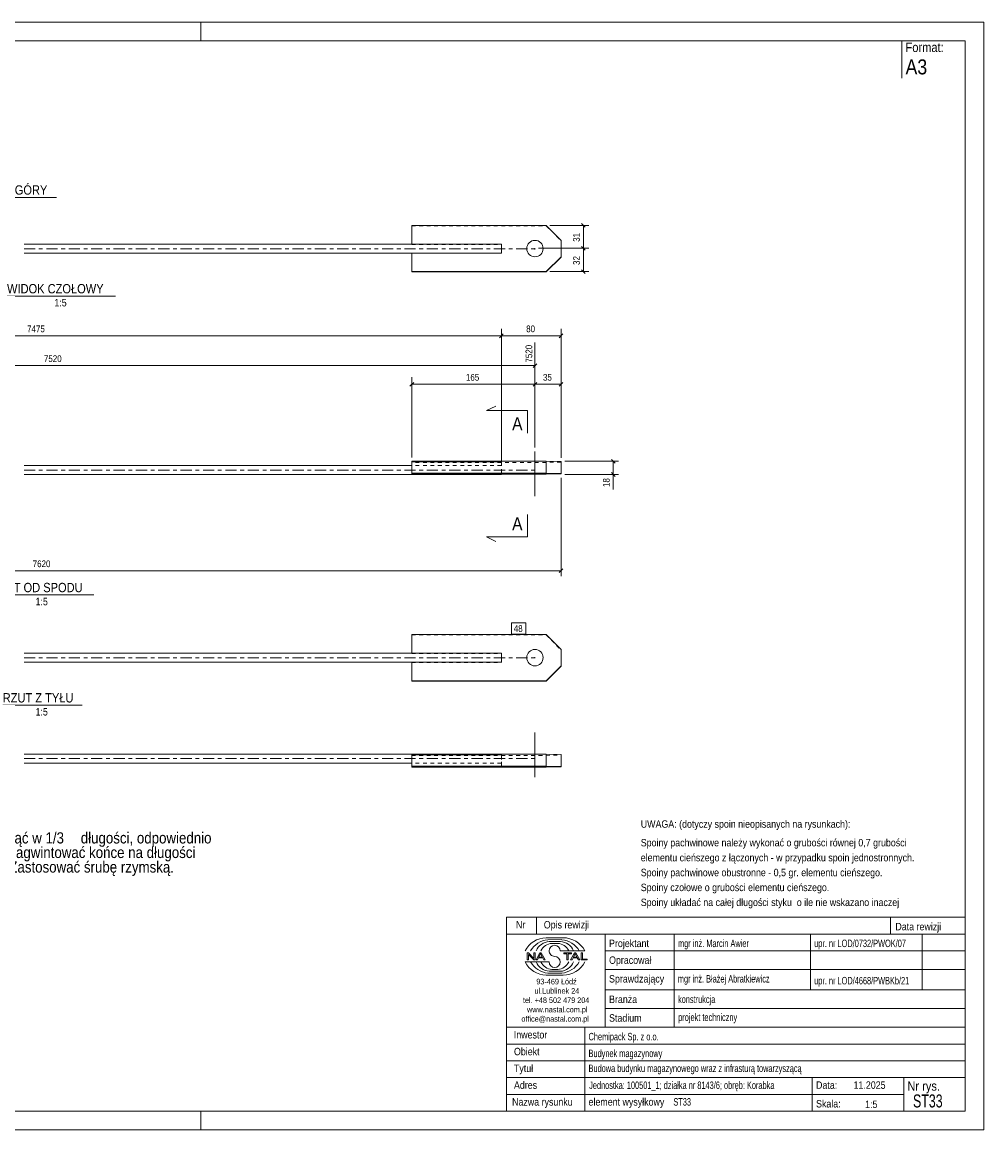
# Model space of a CAD drawing. Header units: millimetres. Extents: x 0 to 420, y 0 to 297.
# Tile 2 of 2: x 162 to 420, y 0 to 297. Entities that reach past the tile are written whole.
import ezdxf

# ---------------------------------------------------------------- set-up
doc = ezdxf.new("R2010")
doc.units = ezdxf.units.MM
for name, pattern in [('XKITLINE00', [0]), ('XKITLINE01', [4, 1, -1, 1, -1]), ('XKITLINE03', [6, 3, -1, 1, -1])]:
    doc.linetypes.add(name, pattern=pattern)
for name, color, linetype, lineweight in [('Arkusz rysunku', 3, 'Continuous', 0), ('Element', 2, 'Continuous', 0), ('Inny typ obiektu', 7, 'Continuous', 0), ('Przekrój', 7, 'Continuous', 0), ('Tekst', 7, 'Continuous', 0), ('Wymiar', 4, 'Continuous', 0), ('Znak elementu', 2, 'Continuous', 0), ('Śruba', 3, 'Continuous', 0)]:
    doc.layers.add(name, color=color, linetype=linetype, lineweight=lineweight)
doc.styles.add('ARIAL', font='ARIAL.TTF')

msp = doc.modelspace()

# ---------------------------------------------------------------- linework, layer by layer
at = {"layer": 'Arkusz rysunku', "linetype": 'XKITLINE00', "lineweight": 0}
for p, q in [((420, 297), (0, 297)), ((210, 292), (210, 297)), ((420, 297), (415, 297)), ((420, 0), (420, 297)), ((415, 292), (5, 292)), ((415, 5), (415, 292)), ((5, 5), (415, 5)), ((210, 0), (210, 5)), ((0, 0), (420, 0))]:
    msp.add_line(p, q, dxfattribs=at)
at = {"layer": 'Element', "linetype": 'XKITLINE00', "lineweight": 0}
for p, q in [((302.62, 242.5), (266.62, 242.5)), ((266.62, 242.5), (266.62, 237.45)), ((306.62, 238.5), (302.62, 242.5)), ((306.62, 234.03), (306.62, 238.5)), ((162.62, 237.45), (290.62, 237.45)), ((266.62, 235.05), (162.62, 235.05)), ((266.62, 237.5), (290.62, 237.5)), ((290.62, 235.1), (266.62, 235.1)), ((266.62, 235.1), (266.62, 230.03)), ((290.62, 237.5), (290.62, 235.1)), ((302.62, 230.1), (306.62, 234.1)), ((302.62, 230.03), (306.62, 234.03)), ((266.62, 230.1), (302.62, 230.1)), ((266.62, 230.03), (302.62, 230.03)), ((302.62, 230.1), (302.62, 230.03)), ((266.62, 179.26), (302.62, 179.26)), ((266.62, 179.26), (266.62, 175.94)), ((302.62, 179.26), (306.62, 179.17)), ((302.62, 179.26), (302.62, 176.06)), ((306.62, 179.17), (306.62, 175.86)), ((266.62, 178.11), (162.62, 178.11)), ((162.62, 175.71), (290.62, 175.71)), ((266.62, 176.06), (302.62, 176.06)), ((266.62, 175.94), (290.62, 175.94)), ((290.62, 175.94), (290.62, 175.93)), ((290.62, 175.71), (290.62, 175.93)), ((302.62, 175.77), (290.62, 175.77)), ((306.62, 175.97), (302.62, 176.06)), ((302.62, 175.77), (306.62, 175.86)), ((266.62, 132.81), (266.62, 127.81)), ((266.62, 132.81), (302.62, 132.81)), ((302.62, 132.81), (306.62, 128.81)), ((162.62, 127.79), (290.62, 127.79)), ((266.62, 127.81), (266.62, 127.79)), ((266.62, 127.81), (290.62, 127.81)), ((290.62, 127.81), (290.62, 127.11)), ((306.62, 128.81), (306.62, 124.41)), ((266.62, 125.39), (162.62, 125.39)), ((266.62, 125.41), (266.62, 120.41)), ((266.62, 125.41), (290.62, 125.41)), ((290.62, 126.12), (290.62, 127.11)), ((290.62, 125.41), (290.62, 126.12)), ((302.62, 120.41), (306.62, 124.41)), ((306.62, 124.33), (302.62, 120.34)), ((306.62, 124.41), (306.62, 124.33)), ((266.62, 120.34), (266.62, 120.41)), ((266.62, 120.41), (302.62, 120.41)), ((302.62, 120.34), (266.62, 120.34)), ((302.62, 120.34), (302.62, 120.41)), ((162.62, 100.76), (290.62, 100.76)), ((266.62, 98.36), (162.62, 98.36)), ((266.62, 100.7), (302.62, 100.7)), ((266.62, 97.5), (266.62, 100.7)), ((290.62, 100.76), (290.62, 100.7)), ((302.62, 97.5), (302.62, 100.7)), ((302.62, 100.7), (306.62, 100.6)), ((306.62, 97.4), (306.62, 100.6)), ((302.62, 97.5), (266.62, 97.5)), ((266.62, 97.5), (266.62, 97.38)), ((266.62, 97.38), (290.62, 97.38)), ((266.62, 97.38), (266.62, 97.32)), ((290.62, 97.32), (266.62, 97.32)), ((266.62, 97.32), (266.62, 97.2)), ((266.62, 97.2), (302.62, 97.2)), ((290.62, 97.38), (290.62, 97.32)), ((306.62, 97.4), (302.62, 97.5)), ((302.62, 97.2), (306.62, 97.3)), ((306.62, 97.3), (306.62, 97.4))]:
    msp.add_line(p, q, dxfattribs=at)
at = {"layer": 'Element', "linetype": 'XKITLINE01', "lineweight": 0}
for p, q in [((266.62, 242.42), (302.62, 242.42)), ((302.62, 242.5), (302.62, 242.42)), ((302.62, 242.42), (306.62, 238.42)), ((266.62, 237.45), (266.62, 237.42)), ((266.62, 237.42), (266.62, 237.45)), ((266.62, 237.42), (290.62, 237.42)), ((290.62, 235.05), (266.62, 235.05)), ((290.62, 235.03), (266.62, 235.03)), ((290.62, 237.45), (290.62, 235.05)), ((290.62, 235.03), (290.62, 235.1)), ((290.62, 235.1), (290.62, 235.03)), ((266.62, 179.14), (266.62, 179.26)), ((290.62, 179.14), (266.62, 179.14)), ((266.62, 178.96), (266.62, 179.08)), ((266.62, 179.08), (290.62, 179.08)), ((302.62, 178.96), (266.62, 178.96)), ((290.62, 179.08), (290.62, 179.14)), ((290.62, 179.14), (290.62, 175.94)), ((306.62, 179.06), (302.62, 178.96)), ((306.62, 179.17), (306.62, 179.06)), ((290.62, 178.11), (266.62, 178.11)), ((266.62, 175.77), (266.62, 176.06)), ((266.62, 175.89), (290.62, 175.89)), ((290.62, 175.77), (266.62, 175.77)), ((290.62, 176.06), (290.62, 178.11)), ((290.62, 176.06), (290.62, 175.93)), ((290.62, 175.93), (290.62, 176.06)), ((290.62, 175.89), (290.62, 175.93)), ((302.62, 176.06), (302.62, 175.77)), ((266.62, 132.73), (266.62, 132.81)), ((266.62, 132.73), (302.62, 132.73)), ((302.62, 132.73), (302.62, 132.81)), ((302.62, 132.73), (306.62, 128.73)), ((266.62, 127.79), (266.62, 127.73)), ((266.62, 127.73), (290.62, 127.73)), ((290.62, 127.79), (290.62, 126.59)), ((290.62, 125.39), (266.62, 125.39)), ((266.62, 125.33), (290.62, 125.33)), ((290.62, 126.12), (290.62, 127.11)), ((290.62, 125.74), (290.62, 126.12)), ((290.62, 126.12), (290.62, 125.39)), ((290.62, 125.33), (290.62, 125.41)), ((290.62, 100.58), (266.62, 100.58)), ((266.62, 100.52), (290.62, 100.52)), ((266.62, 100.4), (302.62, 100.4)), ((290.62, 98.36), (266.62, 98.36)), ((290.62, 100.7), (290.62, 98.36)), ((290.62, 97.32), (290.62, 100.58)), ((302.62, 100.4), (306.62, 100.5)), ((266.62, 97.38), (266.62, 97.5)), ((266.62, 97.5), (266.62, 97.38)), ((266.62, 97.38), (266.62, 97.5)), ((266.62, 97.2), (266.62, 97.32)), ((290.62, 97.38), (290.62, 97.5)), ((302.62, 97.2), (302.62, 97.5)), ((306.62, 97.3), (306.62, 97.4))]:
    msp.add_line(p, q, dxfattribs=at)
at = {"layer": 'Element', "linetype": 'XKITLINE03', "lineweight": 0}
for p, q in [((162.62, 236.25), (300.62, 236.25)), ((162.62, 176.91), (300.62, 176.91)), ((162.62, 126.59), (300.62, 126.59)), ((162.62, 99.56), (300.62, 99.56))]:
    msp.add_line(p, q, dxfattribs=at)
at = {"layer": 'Inny typ obiektu', "linetype": 'XKITLINE00', "lineweight": 0}
for p, q in [((398, 292), (398, 282)), ((148.76, 250), (171.36, 250)), ((158.07, 223.53), (187.15, 223.53)), ((153.76, 143.41), (181.36, 143.41)), ((156.91, 113.84), (178.21, 113.84)), ((292, 57), (292, 52.5)), ((292, 57), (415, 57)), ((300, 57), (300, 52.5)), ((395, 57), (395, 52.5)), ((415, 57), (415, 52.5)), ((415, 52.5), (292, 52.5)), ((292, 5), (292, 52.5)), ((292, 52.5), (415, 52.5)), ((302.62, 51.49), (307.23, 51.5)), ((303.07, 50.99), (306.86, 51)), ((303.46, 50.49), (306.45, 50.49)), ((318.5, 52.5), (318.5, 27.5)), ((337, 27.5), (337, 52.5)), ((373.5, 52.5), (373.5, 37.5)), ((403.5, 52.5), (403.5, 37.5)), ((415, 52.5), (415, 5)), ((304.2, 49.98), (305.73, 49.99)), ((306.42, 47.99), (312.98, 47.99)), ((318.5, 48), (415, 48)), ((303.43, 45.01), (297, 45.01)), ((297.93, 47.44), (297.57, 47.44)), ((297.57, 47.44), (297.57, 45.56)), ((297.57, 45.56), (297.9, 45.56)), ((297.9, 47.04), (299.29, 45.56)), ((297.9, 45.56), (297.9, 47.04)), ((299.31, 45.96), (297.93, 47.44)), ((299.29, 45.56), (299.65, 45.56)), ((299.65, 47.44), (299.31, 47.44)), ((299.31, 47.44), (299.31, 45.96)), ((299.65, 45.56), (299.65, 47.44)), ((300.96, 47.44), (299.94, 45.56)), ((299.94, 45.56), (300.31, 45.56)), ((300.31, 45.56), (300.61, 46.13)), ((300.61, 46.13), (301.71, 46.13)), ((300.71, 46.33), (301.14, 47.24)), ((301.6, 46.33), (300.71, 46.33)), ((301.33, 47.44), (300.96, 47.44)), ((301.14, 47.24), (301.6, 46.33)), ((302.41, 45.56), (301.33, 47.44)), ((301.71, 46.13), (302.02, 45.56)), ((302.02, 45.56), (302.41, 45.56)), ((309.43, 47.44), (307.34, 47.44)), ((307.34, 47.44), (307.34, 47.22)), ((307.34, 47.22), (308.21, 47.22)), ((308.21, 47.22), (308.21, 45.56)), ((308.21, 45.56), (308.56, 45.56)), ((308.56, 45.56), (308.56, 47.22)), ((308.56, 47.22), (309.43, 47.22)), ((310.21, 47.44), (309.2, 45.56)), ((309.2, 45.56), (309.57, 45.56)), ((309.43, 47.22), (309.43, 47.44)), ((309.57, 45.56), (309.86, 46.13)), ((309.86, 46.13), (310.96, 46.13)), ((309.96, 46.33), (310.39, 47.24)), ((310.86, 46.33), (309.96, 46.33)), ((310.59, 47.44), (310.21, 47.44)), ((310.4, 47.24), (310.39, 47.24)), ((310.4, 47.24), (310.86, 46.33)), ((311.67, 45.56), (310.59, 47.44)), ((310.96, 46.13), (311.27, 45.56)), ((311.27, 45.56), (311.67, 45.56)), ((312.36, 47.44), (312.01, 47.44)), ((312.01, 47.44), (312.01, 45.56)), ((312.01, 45.56), (313.66, 45.56)), ((312.36, 45.78), (312.36, 47.44)), ((313.66, 45.78), (312.36, 45.78)), ((313.66, 45.56), (313.66, 45.78)), ((303.07, 42.01), (306.86, 42)), ((303.46, 42.51), (306.45, 42.51)), ((304.2, 43.02), (305.73, 43.01)), ((318.5, 43), (415, 43)), ((302.62, 41.51), (307.23, 41.5)), ((318.5, 37.5), (415, 37.5)), ((318.5, 32.5), (415, 32.5)), ((292, 27.5), (415, 27.5)), ((313, 5), (313, 27.5)), ((292, 23), (415, 23)), ((292, 18.5), (415, 18.5)), ((292, 14), (415, 14)), ((374, 5), (374, 14)), ((398.5, 5), (398.5, 14)), ((292, 9.5), (398.5, 9.5)), ((292, 5), (415, 5))]:
    msp.add_line(p, q, dxfattribs=at)
for centre, radius, start, end in [((302.72, 45.08), 6.42, 90.8317, 153.0136), ((303.67, 45), 6.02, 95.7347, 150.2266), ((306.22, 46.41), 4.08, 22.7023, 86.7527), ((306.24, 44.98), 6.04, 29.8256, 84.1252), ((307.25, 45.07), 6.43, 27.0191, 90.199), ((303.7, 46.42), 4.07, 93.3428, 157.3393), ((304.33, 46.6), 3.38, 92.229, 155.8008), ((304.92, 47.99), 1.49, 0.0741, 179.9259), ((304.92, 47.99), 1.49, 179.9259, 270), ((305.59, 46.6), 3.39, 24.2351, 87.5913), ((302.72, 47.92), 6.42, 206.9864, 269.1683), ((303.67, 48), 6.02, 209.7734, 264.2653), ((303.7, 46.58), 4.07, 202.6607, 266.6572), ((304.33, 46.4), 3.38, 204.1992, 267.771), ((304.92, 45.01), 1.49, 180.0741, 359.9259), ((304.92, 45), 1.49, 0.0741, 90), ((305.59, 46.4), 3.39, 272.4087, 335.7649), ((306.22, 46.59), 4.08, 273.2473, 337.2977), ((306.24, 48.02), 6.04, 275.8748, 330.1744), ((307.25, 47.93), 6.43, 269.801, 332.9809)]:
    msp.add_arc(centre, radius, start, end, dxfattribs=at)
at = {"layer": 'Przekrój', "linetype": 'XKITLINE00', "lineweight": 0}
for p, q in [((286.62, 192.83), (289.12, 194.08)), ((291.62, 192.83), (286.62, 192.83)), ((297.62, 192.83), (291.62, 192.83)), ((297.62, 192.83), (297.62, 186.83)), ((297.62, 159), (297.62, 165)), ((286.62, 159), (289.12, 157.75)), ((291.62, 159), (286.62, 159)), ((297.62, 159), (291.62, 159))]:
    msp.add_line(p, q, dxfattribs=at)
at = {"layer": 'Wymiar', "linetype": 'XKITLINE00', "lineweight": 0}
for p, q in [((303.62, 242.5), (314.06, 242.5)), ((312.11, 243.01), (313.13, 241.99)), ((312.62, 236.37), (312.62, 242.5)), ((300.62, 236.37), (314.06, 236.37)), ((300.62, 236.37), (314.06, 236.37)), ((312.11, 236.88), (313.13, 235.86)), ((312.11, 236.88), (313.13, 235.86)), ((312.62, 230.1), (312.62, 236.37)), ((303.62, 230.1), (314.06, 230.1)), ((312.11, 230.61), (313.13, 229.6)), ((290.62, 179.11), (290.62, 214.77)), ((290.62, 179.11), (290.62, 214.77)), ((306.62, 180.17), (306.62, 214.77)), ((41.62, 212.91), (290.62, 212.91)), ((291.13, 213.42), (290.11, 212.4)), ((291.13, 213.42), (290.11, 212.4)), ((290.62, 212.91), (306.62, 212.91)), ((299.62, 182.91), (299.62, 211.07)), ((307.13, 213.42), (306.11, 212.4)), ((300.13, 205.42), (299.11, 204.4)), ((41.62, 204.91), (299.62, 204.91)), ((267.13, 200.42), (266.11, 199.4)), ((266.62, 180.26), (266.62, 201.77)), ((266.62, 199.91), (299.62, 199.91)), ((300.13, 200.42), (299.11, 199.4)), ((300.13, 200.42), (299.11, 199.4)), ((299.62, 182.91), (299.62, 201.77)), ((299.62, 182.91), (299.62, 201.77)), ((299.62, 199.91), (306.62, 199.91)), ((307.13, 200.42), (306.11, 199.4)), ((306.62, 180.17), (306.62, 201.77)), ((307.62, 179.26), (322.06, 179.26)), ((320.11, 179.77), (321.13, 178.75)), ((320.62, 175.71), (320.62, 179.26)), ((307.62, 175.71), (322.06, 175.71)), ((320.11, 176.22), (321.13, 175.2)), ((320.62, 175.71), (320.62, 171.69)), ((320.62, 175.71), (320.62, 171.69)), ((306.62, 174.86), (306.62, 148.47)), ((28.62, 149.91), (306.62, 149.91)), ((307.13, 150.42), (306.11, 149.4))]:
    msp.add_line(p, q, dxfattribs=at)
at = {"layer": 'Znak elementu', "linetype": 'XKITLINE00', "lineweight": 0}
for p, q in [((293.35, 135.91), (297.22, 135.91)), ((293.35, 132.91), (293.35, 135.91)), ((297.22, 132.91), (297.22, 135.91)), ((293.35, 132.91), (297.22, 132.91))]:
    msp.add_line(p, q, dxfattribs=at)
at = {"layer": 'Śruba', "linetype": 'XKITLINE00', "lineweight": 0}
for p, q in [((299.62, 236.37), (299.62, 236.08)), ((299.62, 181.91), (299.62, 169.91)), ((299.62, 126.47), (299.62, 126.75)), ((299.62, 94.55), (299.62, 106.55))]:
    msp.add_line(p, q, dxfattribs=at)
for centre in [(299.62, 236.3), (299.62, 126.61)]:
    msp.add_circle(centre, 2.2, dxfattribs=at)

# ---------------------------------------------------------------- texts
at = {"layer": 'Inny typ obiektu', "style": 'ARIAL'}
for s, height, width, p in [('Format:', 2.5, 0.85, (399, 289)), ('A3', 4, 0.85, (399, 283)), ('RZUT Z GÓRY', 2.5, 0.85, (148.76, 250.75)), ('WIDOK CZOŁOWY', 2.5, 0.85, (158.07, 224.28)), ('1:5', 2, 0.85, (170.76, 220.78)), ('RZUT OD SPODU', 2.5, 0.85, (153.76, 144.16)), ('1:5', 2, 0.85, (165.71, 140.66)), ('RZUT Z TYŁU', 2.5, 0.85, (156.91, 114.59)), ('1:5', 2, 0.85, (165.71, 111.09)), ('UWAGA: (dotyczy spoin nieopisanych na rysunkach):', 2, 0.85, (328, 81)), ('Spoiny pachwinowe należy wykonać o grubości równej 0,7 grubości', 2, 0.85, (328, 76)), ('elementu cieńszego z łączonych - w przypadku spoin jednostronnych.', 2, 0.85, (328, 72)), ('Spoiny pachwinowe obustronne - 0,5 gr. elementu cieńszego.', 2, 0.85, (328, 68)), ('Spoiny czołowe o grubości elementu cieńszego.', 2, 0.85, (328, 64)), ('Spoiny układać na całej długości styku  o ile nie wskazano inaczej', 2, 0.85, (328, 60)), ('Nr', 2, 0.85, (294.54, 54)), ('Opis rewizji', 2, 0.85, (302, 54)), ('Data rewizji', 2, 0.85, (396.28, 53.5)), ('Projektant', 2, 0.85, (319.5, 49)), ('mgr inż. Marcin Awier', 2, 0.68, (338, 49)), ('upr. nr LOD/0732/PWOK/07', 2, 0.68, (374.5, 49)), ('Opracował', 2, 0.85, (319.5, 44.5)), ('Sprawdzający', 2, 0.85, (319.5, 39.5)), ('mgr inż. Błażej Abratkiewicz', 2, 0.68, (337.94, 39.5)), ('93-469 Łódź', 1.5, 0.85, (300, 39)), ('upr. nr LOD/4668/PWBKb/21', 2, 0.68, (374.5, 39)), ('ul.Lublinek 24', 1.5, 0.85, (299.5, 36.5)), ('Branża', 2, 0.85, (319.5, 34)), ('konstrukcja', 2, 0.68, (338, 34)), ('tel. +48 502 479 204', 1.5, 0.85, (296.41, 34)), ('www.nastal.com.pl', 1.5, 0.85, (297.5, 31.5)), ('office@nastal.com.pl', 1.5, 0.85, (296, 29)), ('Stadium', 2, 0.85, (319.5, 29)), ('projekt techniczny', 2, 0.68, (338.04, 29.19)), ('Inwestor', 2, 0.85, (293.96, 24.5)), ('Chemipack Sp. z o.o.', 2, 0.68, (314, 24)), ('Obiekt', 2, 0.85, (294, 20)), ('Budynek magazynowy', 2, 0.68, (314, 19.5)), ('Tytuł', 2, 0.85, (294, 15.5)), ('Budowa budynku magazynowego wraz z infrasturą towarzyszącą', 2, 0.68, (314, 15.5)), ('Adres', 2, 0.85, (294, 11)), ('Jednostka: 100501_1; działka nr 8143/6; obręb: Korabka', 2, 0.68, (314.16, 10.96)), ('Data:', 2, 0.85, (375, 11)), ('11.2025', 2, 0.85, (385.06, 11)), ('Nr rys.', 2.5, 0.85, (399.5, 10.5)), ('ST33', 3.5, 0.68, (401, 6)), ('Nazwa rysunku', 2, 0.85, (293.5, 6.5)), ('element wysyłkowy', 2, 0.85, (314, 6.5)), ('ST33', 2, 0.68, (336.75, 6.5)), ('Skala:', 2, 0.85, (375, 6)), ('1:5', 2, 0.85, (388.16, 5.85))]:
    msp.add_text(s, height=height, dxfattribs=dict(at, width=width)).set_placement(p)
at = {"layer": 'Przekrój', "style": 'ARIAL', "width": 0.85}
for p in [(293.51, 187.58), (293.51, 160.75)]:
    msp.add_text('A', height=3.5, dxfattribs=at).set_placement(p)
at = {"layer": 'Tekst', "style": 'ARIAL', "width": 0.85}
for s, p in [('Pręr rozciąć w 1/3', (144.83, 76.78)), (' długości, odpowiednio', (176.85, 76.78)), ('skrócić. Nagwintować końce na długości ', (144.83, 72.88)), ('150mm. Zastosować śrubę rzymską.', (144.83, 68.98))]:
    msp.add_text(s, height=3, dxfattribs=at).set_placement(p)
at = {"layer": 'Wymiar', "style": 'ARIAL', "width": 0.85}
for s, p in [('31', (311.66, 238.1)), ('32', (311.66, 231.9)), ('7520', (298.9, 205.73)), ('18', (319.66, 172.36))]:
    msp.add_text(s, height=1.8, rotation=90.0002, dxfattribs=at).set_placement(p)
for s, p in [('7475', (163.45, 213.87)), ('80', (297.28, 213.87)), ('7520', (167.95, 205.87)), ('165', (281.12, 200.87)), ('35', (301.78, 200.87)), ('7620', (164.95, 150.87))]:
    msp.add_text(s, height=1.8, dxfattribs=at).set_placement(p)
at = {"layer": 'Znak elementu', "style": 'ARIAL', "width": 0.85}
msp.add_text('48', height=1.8, dxfattribs=at).set_placement((293.95, 133.51))

doc.saveas('drawing.dxf')
